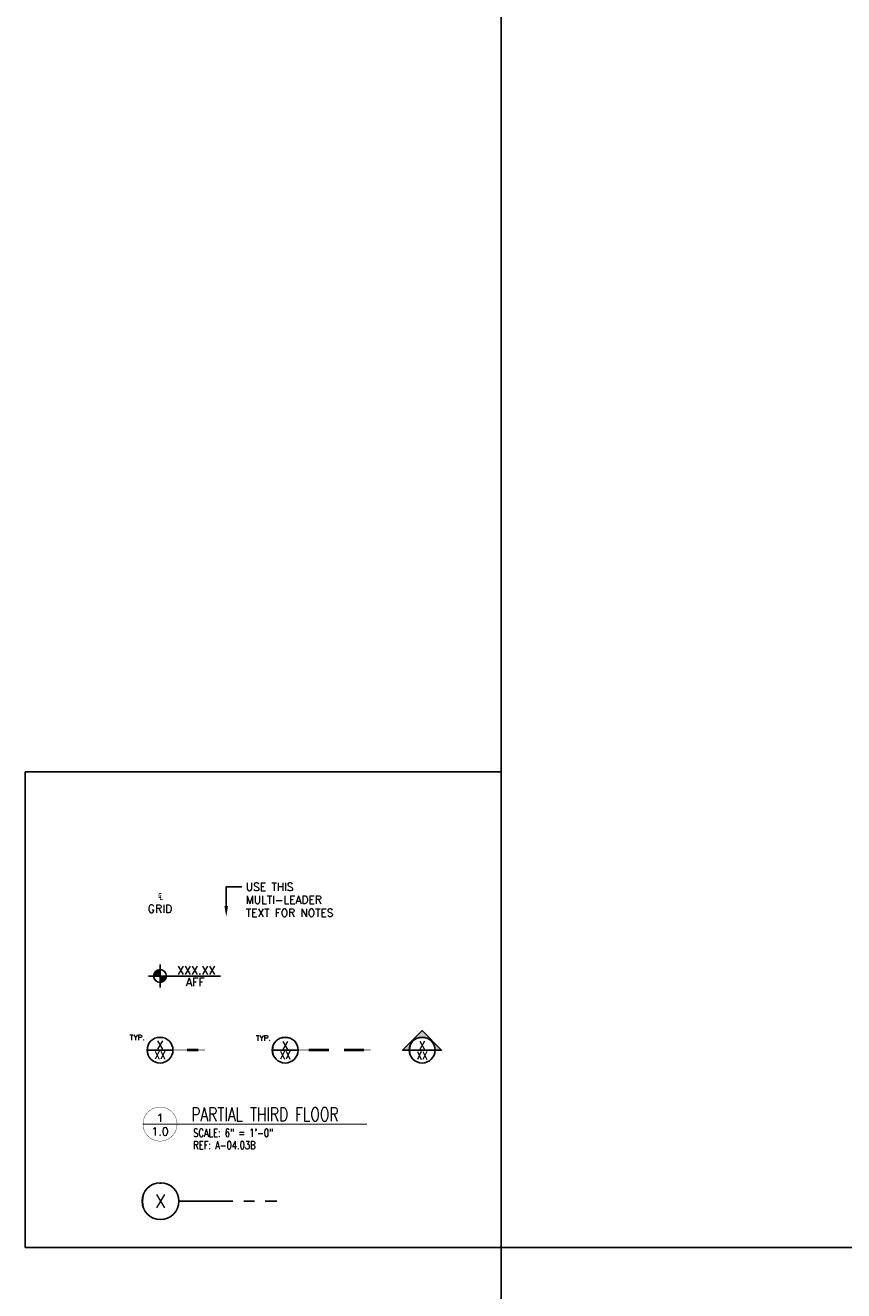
# Model space of a CAD drawing. Header units: inches. Extents: x 0 to 70.2, y -46 to 53.5.
# Tile 1 of 17: x 0 to 18.9, y -1 to 28.3. Entities that reach past the tile are written whole.
import ezdxf
from ezdxf import colors
from ezdxf.entities.mleader import LeaderData, LeaderLine
from ezdxf.enums import TextEntityAlignment as Align
from ezdxf.math import Vec2, Vec3

# ---------------------------------------------------------------- set-up
doc = ezdxf.new("R2010")
doc.units = ezdxf.units.IN
doc.header["$MEASUREMENT"] = 0
doc.set_wipeout_variables(frame=1)
doc.linetypes.add('CENTER', pattern=[2, 1.25, -0.25, 0.25, -0.25])
for name, color, linetype in [('1-DIM', 4, 'Continuous'), ('1-REF', 4, 'Continuous'), ('1-TEXT', 2, 'Continuous'), ('1-TITLE', 4, 'Continuous')]:
    doc.layers.add(name, color=color, linetype=linetype)
doc.layers.add('1-VIEWPORT', color=3, linetype='Continuous', plot=False)
doc.styles.add('ROMANS', font='romans.shx')
doc.styles.add('TEXT', font='romans.shx')

# ---------------------------------------------------------------- blocks, each defined once
blk = doc.blocks.new('*U7')
at = {"layer": '1-TITLE', "const_width": 0.00651}
blk.add_lwpolyline([(0, 0, 1), (0.628, 0, 0.414214), (0.314, 0.314, 0.414214), (0, 0, 2.926408)], format="xyb", dxfattribs=at)
at = {"layer": '1-TITLE', "const_width": 0.02}
blk.add_lwpolyline([(0, 0), (4.132, 0)], dxfattribs=at)
at = {"layer": '1-TEXT', "color": 2, "style": 'TEXT'}
blk.add_attdef('VIEWNAME', (0.89, 0.061), '', height=0.25, dxfattribs=at)
at = {"layer": '1-TEXT', "style": 'TEXT'}
for tag, p in [('DETAIL#', (0.301, 0.094)), ('SHEET#', (0.306, -0.207))]:
    blk.add_attdef(tag, text='', height=0.125, dxfattribs=at).set_placement(p, align=Align.CENTER)
for tag, p in [('NOTE1', (0.926, -0.281)), ('NOTE2', (0.926, -0.463)), ('NOTE3', (0.926, -0.655)), ('NOTE4', (0.926, -0.832))]:
    blk.add_attdef(tag, p, '', height=0.125, dxfattribs=at)
blk = doc.blocks.new('*U8')
blk.add_wipeout([(0, 0.404), (-0.101, 0.391), (-0.195, 0.354), (-0.277, 0.295), (-0.341, 0.217), (-0.384, 0.125), (-0.403, 0.025), (-0.397, -0.076), (-0.366, -0.172), (-0.311, -0.258), (-0.238, -0.327), (-0.149, -0.376), (-0.051, -0.401), (0.051, -0.401), (0.149, -0.376), (0.238, -0.327), (0.311, -0.258), (0.366, -0.172), (0.397, -0.076), (0.403, 0.025), (0.384, 0.125), (0.341, 0.217), (0.277, 0.295), (0.195, 0.354), (0.101, 0.391)])
at = {"layer": '1-REF', "linetype": 'CENTER'}
blk.add_line((0.425, 0), (2.693, 0), dxfattribs=at)
at = {"layer": '1-REF'}
blk.add_circle((0, 0), 0.425, dxfattribs=at)
at = {"layer": '1-TEXT', "style": 'TEXT'}
blk.add_attdef('GRID', (-0.134, -0.155), '', height=0.312, dxfattribs=at)
blk = doc.blocks.new('*U9')
at = {"layer": '1-TEXT', "style": 'TEXT'}
for tag, p in [('ELEV.', (0.861, 0.143)), ('AFF', (0.861, -0.139))]:
    blk.add_attdef(tag, text='', height=0.188, dxfattribs=at).set_placement(p, align=Align.MIDDLE_CENTER)
blk.add_wipeout([(0, 0.149), (-0.037, 0.144), (-0.072, 0.13), (-0.102, 0.108), (-0.126, 0.08), (-0.142, 0.046), (-0.149, 0.009), (-0.146, -0.028), (-0.135, -0.063), (-0.115, -0.095), (-0.087, -0.12), (-0.055, -0.138), (-0.019, -0.148), (0.019, -0.148), (0.055, -0.138), (0.087, -0.12), (0.115, -0.095), (0.135, -0.063), (0.146, -0.028), (0.149, 0.009), (0.142, 0.046), (0.126, 0.08), (0.102, 0.108), (0.072, 0.13), (0.037, 0.144)])
at = {"layer": '1-DIM'}
h = blk.add_hatch(color=256, dxfattribs=at)
h.paths.add_polyline_path([(0, 0.149, 0.414214), (-0.149, 0), (0, 0)])
h.paths.add_polyline_path([(0.149, 0), (0, 0), (0, -0.149, 0.414214)])
for p, q in [((-0.266, 0), (0.266, 0)), ((0, 0.266), (0, -0.266))]:
    blk.add_line(p, q, dxfattribs=at)
at = {"layer": '1-DIM', "linetype": 'CENTER'}
blk.add_lwpolyline([(0.149, 0), (1.41, 0)], dxfattribs=at)
at = {"layer": '1-DIM'}
blk.add_circle((0, 0), 0.149, dxfattribs=at)
blk = doc.blocks.new('*U10')
blk.add_wipeout([(0, 7.22), (-1.79, 6.99), (-3.48, 6.32), (-4.94, 5.26), (-6.09, 3.87), (-6.86, 2.23), (-7.2, 0.45), (-7.09, -1.35), (-6.53, -3.07), (-5.56, -4.6), (-4.24, -5.84), (-2.66, -6.71), (-0.9, -7.16), (0.9, -7.16), (2.66, -6.71), (4.24, -5.84), (5.56, -4.6), (6.53, -3.07), (7.09, -1.35), (7.2, 0.45), (6.86, 2.23), (6.09, 3.87), (4.94, 5.26), (3.48, 6.32), (1.79, 6.99)])
at = {"layer": '1-REF'}
blk.add_hatch(color=256, dxfattribs=at).paths.add_polyline_path([(0, 11.47), (11.47, 0), (7.6, 0, 0.414214), (0, 7.6, 0.414214), (-7.6, 0), (-11.47, 0)])
blk.add_line((-7.6, 0), (7.6, 0), dxfattribs=at)
blk.add_lwpolyline([(-7.6, 0), (-11.47, 0), (0, 11.47), (11.47, 0), (7.6, 0)], dxfattribs=at)
blk.add_circle((0, 0), 7.6, dxfattribs=at)
at = {"layer": '1-REF', "color": 2, "style": 'ROMANS'}
for tag, p in [('DETAIL', (-1.74, 1.63)), ('PAGE', (-3.51, -5.3))]:
    blk.add_attdef(tag, p, '', height=3.8, dxfattribs=at)
blk = doc.blocks.new('*U11')
blk.add_wipeout([(0, 6.92), (-1.72, 6.7), (-3.33, 6.06), (-4.73, 5.04), (-5.84, 3.71), (-6.58, 2.14), (-6.9, 0.43), (-6.79, -1.3), (-6.26, -2.95), (-5.33, -4.41), (-4.07, -5.6), (-2.55, -6.43), (-0.87, -6.86), (0.87, -6.86), (2.55, -6.43), (4.07, -5.6), (5.33, -4.41), (6.26, -2.95), (6.79, -1.3), (6.9, 0.43), (6.58, 2.14), (5.84, 3.71), (4.73, 5.04), (3.33, 6.06), (1.72, 6.7)])
at = {"layer": '1-REF'}
blk.add_line((7.18, 0), (-7.18, 0), dxfattribs=at)
blk.add_lwpolyline([(25, 0, 0.343, 0.343, 0), (21.24, 0, 1.46, 1.46, 0), (14.88, 0, 0.343, 0.343, 0), (7.18, 0, 0, 0, 0)], format="xyseb", dxfattribs=at)
blk.add_circle((0, 0), 7.18, dxfattribs=at)
at = {"layer": '1-REF', "color": 2, "style": 'TEXT'}
for tag, p in [('TYP.', (-17.24, 5.41)), ('DETAIL', (-1.33, 1.74)), ('PAGE', (-2.43, -4.86))]:
    blk.add_attdef(tag, p, '', height=3.43, dxfattribs=at)
blk = doc.blocks.new('*U12')
at = {"layer": '1-REF'}
blk.add_lwpolyline([(50.25, 0, 0.363, 0.363, 0), (46.27, 0, 1.55, 1.55, 0), (34.46, 0, 0.363, 0.363, 0)], format="xyseb", dxfattribs=at)
blk.add_wipeout([(0, 7.22), (-1.79, 6.99), (-3.48, 6.32), (-4.94, 5.26), (-6.09, 3.87), (-6.86, 2.23), (-7.2, 0.45), (-7.09, -1.35), (-6.53, -3.07), (-5.56, -4.6), (-4.24, -5.84), (-2.66, -6.71), (-0.9, -7.16), (0.9, -7.16), (2.66, -6.71), (4.24, -5.84), (5.56, -4.6), (6.53, -3.07), (7.09, -1.35), (7.2, 0.45), (6.86, 2.23), (6.09, 3.87), (4.94, 5.26), (3.48, 6.32), (1.79, 6.99)])
blk.add_line((7.6, 0), (-7.6, 0), dxfattribs=at)
blk.add_lwpolyline([(25.66, 0, 1.55, 1.55, 0), (13.84, 0, 0.363, 0.363, 0), (7.6, 0, 0, 0, 0)], format="xyseb", dxfattribs=at)
blk.add_circle((0, 0), 7.6, dxfattribs=at)
at = {"layer": '1-REF', "color": 2, "style": 'TEXT'}
for tag, p, height in [('TYP.', (-18.58, 5.41), 3.2), ('DETAIL', (-1.65, 1.13), 4.5), ('PAGE', (-3.7, -5.43), 4.5)]:
    blk.add_attdef(tag, p, '', height=height, dxfattribs=at)

msp = doc.modelspace()

# ---------------------------------------------------------------- linework, layer by layer
at = {"layer": '1-VIEWPORT'}
for points in [[(11, 46), (70.242809, 46), (70.242809, 0), (11, 0)], [(0, 0), (11, 0), (11, 11), (0, 11)], [(11, 0), (70.242809, 0), (70.242809, -46), (11, -46)]]:
    msp.add_lwpolyline(points, close=True, dxfattribs=at)
msp.add_lwpolyline([(11, 0), (11, 11), (0, 11)], dxfattribs=at)

# ---------------------------------------------------------------- block references
at = {"layer": '1-TITLE'}
ref = msp.add_blockref('*U7', (2.720793, 2.857116), dxfattribs=dict(at, xscale=1.254172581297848, yscale=1.254172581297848, zscale=1.254172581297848))
ref.add_attrib('VIEWNAME', 'PARTIAL THIRD FLOOR', (3.837134, 2.926276), dxfattribs={"color": 2, "height": 0.31249502, "style": 'TEXT', "width": 0.75})
ref.add_attrib('DETAIL#', '1', dxfattribs={"color": 2, "height": 0.1875, "style": 'TEXT'}).set_placement((3.114882, 3.000884), align=Align.MIDDLE_CENTER)
ref.add_attrib('SHEET#', '1.0', dxfattribs={"color": 2, "height": 0.1875, "style": 'TEXT'}).set_placement((3.114882, 2.687331), align=Align.MIDDLE_CENTER)
ref.add_attrib('NOTE1', 'SCALE: 6" = 1\'-0"', dxfattribs={"color": 2, "height": 0.1875, "style": 'TEXT', "width": 0.75}).set_placement((3.882331, 2.505123), align=Align.BOTTOM_LEFT)
ref.add_attrib('NOTE2', 'REF: A-04.03B', (3.882331, 2.276649), dxfattribs={"color": 2, "height": 0.1875, "style": 'TEXT', "width": 0.75})

# ---------------------------------------------------------------- texts
at = {"layer": '1-DIM', "insert": (3.114882, 7.992643), "char_height": 0.1875, "width": 0.95570866, "attachment_point": 5, "style": 'TEXT'}
msp.add_mtext('\\A1;℄\\PGRID', dxfattribs=at)

# ---------------------------------------------------------------- leaders
at = {"layer": '1-TEXT'}
ml = msp.add_multileader_mtext('Standard', dxfattribs=at)
ml.set_content('USE THIS MULTI-LEADER TEXT FOR NOTES', color=256, style='TEXT')
ml.set_leader_properties(color=4, linetype='ByLayer', lineweight=-1)
ml.build(insert=Vec2(0, 0))
ml.multileader.update_dxf_attribs({"dogleg_length": 0.36, "arrow_head_size": 0.25})
ctx = ml.context
ctx.base_point, ctx.char_height, ctx.arrow_head_size, ctx.landing_gap_size, ctx.plane_origin = Vec3(5.005564, 8.343536), 0.18, 0.25, 0.09, Vec3(3.649639, 7.177388)
notes = []
notes.append((ctx, [(0, (1, 1, 0), (4.645564, 8.343536), (1, 0), 0.36, [(0, [(4.645564, 7.648996)], 0, [])])]))
ctx.mtext.insert, ctx.mtext.width, ctx.mtext.flow_direction = Vec3(5.095564, 8.433536), 2.28119589, 5
for ctx, leaders in notes:
    for number, flags, end, landing, length, lines in leaders:
        leader = LeaderData()
        leader.index, (leader.has_last_leader_line, leader.has_dogleg_vector, leader.attachment_direction) = number, flags
        leader.last_leader_point, leader.dogleg_vector, leader.dogleg_length = Vec3(end), Vec3(landing), length
        for number, points, colour, breaks in lines:
            line = LeaderLine()
            line.index, line.vertices, line.color, line.breaks = number, Vec3.list(points), colors.encode_raw_color(colour), breaks
            leader.lines.append(line)
        ctx.leaders.append(leader)

# ---------------------------------------------------------------- next in the draw order: block references
at = {"layer": '1-DIM'}
ref = msp.add_blockref('*U9', (3.114882, 6.280801), dxfattribs=at)
ref.add_attrib('AFF', 'AFF', dxfattribs={"height": 0.1875, "style": 'TEXT'}).set_placement((3.929598, 6.14277), align=Align.MIDDLE_CENTER)
ref.add_attrib('ELEV.', 'XXX.XX', dxfattribs={"height": 0.1875, "style": 'TEXT'}).set_placement((3.954832, 6.412244), align=Align.MIDDLE_CENTER)
at = {"layer": '1-REF'}
ref = msp.add_blockref('*U10', (9.174264, 4.568958), dxfattribs=dict(at, xscale=0.03937007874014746, yscale=0.03937007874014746, zscale=0.03937007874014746))
ref.add_attrib('PAGE', 'XX', dxfattribs={"color": 2, "height": 0.1875, "style": 'TEXT', "width": 0.8}).set_placement((9.174264, 4.445338), align=Align.MIDDLE_CENTER)
ref.add_attrib('DETAIL', 'X', dxfattribs={"color": 2, "height": 0.1875, "style": 'TEXT'}).set_placement((9.174264, 4.677227), align=Align.MIDDLE_CENTER)
ref = msp.add_blockref('*U11', (3.114882, 4.568958), dxfattribs=dict(at, xscale=0.04166600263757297, yscale=0.04166600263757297, zscale=0.04166600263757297))
ref.add_attrib('TYP.', 'TYP.', (2.414406, 4.796223), dxfattribs={"color": 2, "height": 0.125, "style": 'TEXT'})
ref.add_attrib('PAGE', 'XX', dxfattribs={"color": 2, "height": 0.1875, "style": 'TEXT', "width": 0.8}).set_placement((3.114882, 4.451323), align=Align.MIDDLE_CENTER)
ref.add_attrib('DETAIL', 'X', dxfattribs={"color": 2, "height": 0.1875, "style": 'TEXT'}).set_placement((3.114882, 4.68704), align=Align.MIDDLE_CENTER)
ref = msp.add_blockref('*U12', (6.009388, 4.568958), dxfattribs=dict(at, xscale=0.03937007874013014, yscale=0.03937007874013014, zscale=0.03937007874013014))
ref.add_attrib('DETAIL', 'X', dxfattribs={"color": 2, "height": 0.1875, "style": 'TEXT'}).set_placement((6.009388, 4.674931), align=Align.MIDDLE_CENTER)
ref.add_attrib('PAGE', 'XX', dxfattribs={"color": 2, "height": 0.1875, "style": 'TEXT', "width": 0.8}).set_placement((6.009388, 4.45115), align=Align.MIDDLE_CENTER)
ref.add_attrib('TYP.', 'TYP.', (5.330032, 4.782114), dxfattribs={"color": 2, "height": 0.125, "style": 'TEXT'})
ref = msp.add_blockref('*U8', (3.124255, 1.07512), dxfattribs=at)
ref.add_attrib('GRID', 'X', dxfattribs={"color": 2, "height": 0.3125, "style": 'TEXT'}).set_placement((3.124255, 1.07512), align=Align.MIDDLE_CENTER)

doc.saveas('drawing.dxf')
